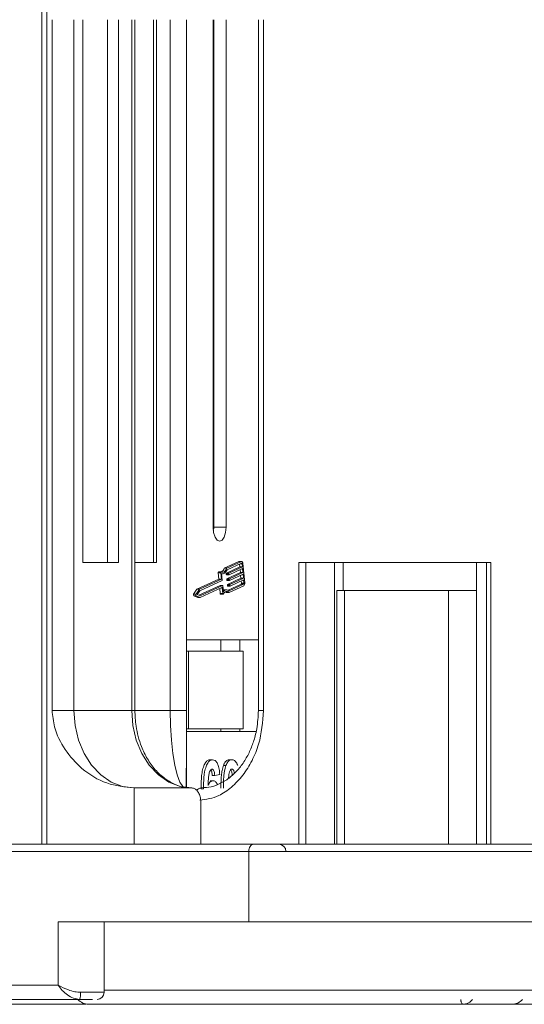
# Model space of a CAD drawing. Header units: millimetres. Extents: x 506 to 1981, y 649 to 1682.
# Tile 4 of 86: x 1041 to 1077, y 885 to 955. Entities that reach past the tile are written whole.
import ezdxf

# ---------------------------------------------------------------- set-up
doc = ezdxf.new("R2010")
doc.units = ezdxf.units.MM

msp = doc.modelspace()

# ---------------------------------------------------------------- linework, layer by layer
at = {"color": 7, "linetype": 'Continuous', "lineweight": 15}
for p, q in [((1042.848, 1013.119), (1042.848, 954.619)), ((1043.202, 954.619), (1043.202, 1013.119)), ((1042.848, 954.619), (1042.848, 896.119)), ((1043.202, 896.119), (1043.202, 954.619)), ((1043.573, 954.619), (1043.573, 905.619)), ((1045.123, 905.619), (1045.123, 954.619)), ((1045.754, 954.619), (1045.754, 916.119)), ((1047.5, 916.119), (1047.5, 954.619)), ((1048.276, 916.119), (1048.276, 954.619)), ((1049.222, 954.619), (1049.222, 905.619)), ((1049.446, 905.619), (1049.446, 954.619)), ((1050.768, 916.119), (1050.768, 954.619)), ((1050.973, 916.119), (1050.973, 954.619)), ((1051.952, 954.619), (1051.952, 905.619)), ((1053.11, 905.619), (1053.11, 954.619)), ((1053.112, 954.619), (1053.112, 900.174)), ((1054.997, 954.619), (1054.997, 918.619)), ((1055.054, 918.619), (1055.054, 954.619)), ((1055.915, 918.619), (1055.915, 954.619)), ((1058.211, 954.619), (1058.211, 905.619)), ((1058.58, 905.619), (1058.58, 954.619)), ((1055.915, 918.619), (1055.054, 918.619)), ((1045.754, 916.119), (1048.276, 916.119)), ((1049.446, 916.119), (1050.973, 916.119)), ((1056.83, 916.186), (1055.785, 915.704)), ((1056.896, 915.796), (1055.941, 915.356)), ((1057.008, 916.186), (1055.963, 915.704)), ((1057.019, 916.071), (1055.991, 915.597)), ((1056.118, 915.356), (1057.073, 915.796)), ((1056.83, 916.186), (1057.008, 916.186)), ((1057.025, 916.189), (1056.847, 916.189)), ((1056.876, 916.004), (1056.896, 915.796)), ((1056.896, 915.796), (1057.073, 915.796)), ((1057.051, 916.025), (1056.921, 916.025)), ((1057.073, 915.796), (1057.051, 916.025)), ((1057.238, 914.671), (1057.104, 916.05)), ((1074.704, 916.119), (1061.081, 916.119)), ((1061.081, 916.119), (1061.081, 896.119)), ((1061.57, 896.119), (1061.57, 916.119)), ((1063.605, 916.119), (1063.605, 896.119)), ((1064.236, 914.119), (1064.236, 916.119)), ((1073.694, 896.119), (1073.694, 916.119)), ((1074.394, 916.119), (1074.394, 896.119)), ((1074.704, 896.119), (1074.704, 916.119)), ((1055.362, 915.373), (1055.405, 914.929)), ((1055.362, 915.373), (1055.54, 915.373)), ((1055.566, 915.444), (1055.389, 915.444)), ((1055.54, 915.373), (1055.583, 914.929)), ((1055.601, 915.311), (1055.644, 914.867)), ((1055.602, 915.301), (1055.667, 915.301)), ((1055.785, 915.704), (1055.963, 915.704)), ((1055.93, 915.321), (1055.936, 915.263)), ((1055.93, 915.321), (1056.108, 915.321)), ((1056.113, 915.263), (1055.936, 915.263)), ((1055.941, 915.356), (1056.118, 915.356)), ((1055.949, 915.24), (1056.127, 915.24)), ((1056.935, 915.393), (1055.98, 914.953)), ((1056.113, 915.263), (1056.108, 915.321)), ((1057.085, 915.681), (1056.129, 915.241)), ((1056.157, 914.953), (1057.112, 915.393)), ((1057.124, 915.278), (1056.168, 914.838)), ((1056.914, 915.602), (1056.935, 915.393)), ((1056.935, 915.393), (1057.112, 915.393)), ((1056.953, 915.2), (1056.974, 914.991)), ((1057.112, 915.393), (1057.085, 915.681)), ((1057.151, 914.991), (1057.124, 915.278)), ((1055.405, 914.929), (1053.847, 914.211)), ((1055.49, 914.488), (1053.988, 913.796)), ((1055.583, 914.929), (1054.024, 914.211)), ((1055.634, 914.832), (1054.046, 914.101)), ((1054.08, 913.756), (1055.667, 914.488)), ((1054.08, 913.636), (1055.626, 914.348)), ((1055.405, 914.929), (1055.583, 914.929)), ((1055.49, 914.488), (1055.667, 914.488)), ((1055.67, 914.488), (1055.492, 914.488)), ((1055.683, 914.465), (1055.726, 914.021)), ((1055.969, 914.919), (1055.975, 914.861)), ((1055.969, 914.919), (1056.147, 914.919)), ((1055.975, 914.861), (1056.152, 914.861)), ((1055.98, 914.953), (1056.157, 914.953)), ((1055.988, 914.838), (1056.166, 914.838)), ((1056.008, 914.516), (1056.014, 914.459)), ((1056.008, 914.516), (1056.186, 914.516)), ((1056.014, 914.459), (1056.191, 914.459)), ((1056.974, 914.991), (1056.019, 914.551)), ((1056.019, 914.551), (1056.196, 914.551)), ((1056.027, 914.436), (1056.205, 914.436)), ((1056.986, 914.577), (1056.062, 914.151)), ((1056.13, 913.981), (1057.175, 914.462)), ((1056.135, 914.103), (1057.164, 914.577)), ((1056.152, 914.861), (1056.147, 914.919)), ((1056.191, 914.459), (1056.186, 914.516)), ((1056.196, 914.551), (1057.151, 914.991)), ((1057.163, 914.876), (1056.207, 914.436)), ((1056.974, 914.991), (1057.151, 914.991)), ((1057.164, 914.577), (1056.986, 914.577)), ((1056.992, 914.798), (1057.007, 914.646)), ((1057.007, 914.646), (1057.185, 914.646)), ((1057.185, 914.646), (1057.163, 914.876)), ((1053.847, 914.211), (1053.616, 913.86)), ((1053.794, 913.86), (1053.616, 913.86)), ((1053.627, 913.754), (1053.902, 913.636)), ((1053.627, 913.754), (1053.804, 913.754)), ((1054.024, 914.211), (1053.794, 913.86)), ((1053.804, 913.754), (1054.08, 913.636)), ((1053.847, 914.211), (1054.024, 914.211)), ((1054.046, 914.101), (1053.877, 913.843)), ((1053.877, 913.843), (1054.08, 913.756)), ((1055.469, 914.276), (1055.504, 913.91)), ((1055.682, 913.91), (1055.504, 913.91)), ((1055.531, 913.863), (1055.708, 913.863)), ((1055.576, 914.326), (1055.642, 914.326)), ((1055.642, 914.326), (1055.682, 913.91)), ((1055.968, 914.173), (1055.79, 914.173)), ((1055.952, 913.981), (1056.13, 913.981)), ((1063.778, 914.119), (1063.778, 896.119)), ((1064.332, 914.119), (1063.778, 914.119)), ((1064.332, 896.119), (1064.332, 914.119)), ((1064.332, 914.119), (1071.705, 914.119)), ((1071.705, 914.119), (1071.705, 896.119)), ((1073.694, 914.119), (1071.705, 914.119)), ((1053.902, 913.636), (1054.08, 913.636)), ((1058.211, 910.619), (1053.112, 910.619)), ((1055.543, 909.819), (1055.543, 910.619)), ((1056.904, 909.819), (1056.904, 910.619)), ((1053.112, 909.819), (1053.24, 909.819)), ((1053.24, 909.819), (1053.24, 904.319)), ((1053.24, 909.819), (1057.139, 909.819)), ((1057.139, 904.319), (1057.139, 909.819)), ((1043.573, 905.619), (1045.123, 905.619)), ((1045.123, 905.619), (1049.222, 905.619)), ((1049.222, 905.619), (1049.446, 905.619)), ((1049.446, 905.619), (1051.952, 905.619)), ((1051.952, 905.619), (1053.11, 905.619)), ((1058.211, 905.619), (1058.58, 905.619)), ((1053.24, 904.319), (1053.112, 904.319)), ((1053.112, 904.119), (1058.05, 904.119)), ((1053.24, 904.319), (1057.139, 904.319)), ((1055.543, 904.319), (1055.543, 904.119)), ((1056.904, 904.119), (1056.904, 904.319)), ((1054.966, 902.119), (1054.788, 902.119)), ((1056.328, 902.119), (1056.15, 902.119)), ((1055.469, 901.075), (1055.116, 900.991)), ((1055.909, 901.713), (1055.732, 901.713)), ((1054.974, 900.632), (1054.796, 900.632)), ((1055.116, 900.991), (1054.939, 900.991)), ((1049.391, 900.119), (1049.391, 896.119)), ((1049.391, 900.119), (1053.491, 900.119)), ((1054.139, 900.065), (1054.317, 900.065)), ((1054.121, 896.119), (1054.121, 899.119)), ((1019.064, 895.619), (1057.534, 895.619)), ((1057.85, 896.119), (1019.38, 896.119)), ((1057.534, 895.619), (1057.534, 890.619)), ((1057.534, 895.619), (1094.09, 895.619)), ((1044.009, 890.619), (1044.009, 886.119)), ((1057.534, 890.619), (1044.009, 890.619)), ((1047.27, 885.619), (1047.27, 890.619)), ((1057.534, 890.619), (1078.662, 890.619)), ((1044.009, 886.119), (1005.539, 886.119)), ((1047.27, 885.769), (1078.428, 885.769)), ((1006.17, 885.119), (1045.507, 885.119)), ((1045.586, 885.619), (1047.27, 885.619)), ((1045.987, 884.769), (1032.501, 884.769)), ((1044.705, 884.769), (1044.708, 884.769)), ((1072.737, 884.769), (1072.734, 884.769)), ((1076.182, 884.769), (1076.194, 884.769))]:
    msp.add_line(p, q, dxfattribs=at)
at = {"color": 7, "linetype": 'Continuous', "lineweight": 15, "flags": 128}
for points in [[(1054.997, 918.619), (1055.032, 918.236), (1055.132, 917.912), (1055.281, 917.695), (1055.456, 917.619), (1055.632, 917.695), (1055.78, 917.912), (1055.88, 918.236), (1055.915, 918.619)], [(1056.847, 916.189), (1056.846, 916.189), (1056.83, 916.186)], [(1057.008, 916.186), (1057.024, 916.189), (1057.04, 916.186), (1057.055, 916.177), (1057.069, 916.161), (1057.081, 916.139), (1057.091, 916.113), (1057.099, 916.083), (1057.104, 916.05)], [(1057.051, 916.025), (1057.05, 916.036), (1057.047, 916.046), (1057.044, 916.055), (1057.04, 916.062), (1057.035, 916.068), (1057.03, 916.071), (1057.025, 916.072), (1057.019, 916.071)], [(1055.389, 915.444), (1055.388, 915.444), (1055.382, 915.442), (1055.375, 915.437), (1055.37, 915.428), (1055.366, 915.416), (1055.363, 915.403), (1055.362, 915.388), (1055.362, 915.373)], [(1055.54, 915.373), (1055.54, 915.388), (1055.541, 915.403), (1055.543, 915.416), (1055.548, 915.428), (1055.553, 915.437), (1055.559, 915.442), (1055.566, 915.444), (1055.573, 915.443)], [(1055.573, 915.443), (1055.626, 915.423), (1055.679, 915.419), (1055.732, 915.43), (1055.784, 915.457), (1055.834, 915.498), (1055.881, 915.554), (1055.925, 915.623), (1055.963, 915.704)], [(1055.991, 915.597), (1055.951, 915.519), (1055.908, 915.452), (1055.861, 915.396), (1055.812, 915.353), (1055.76, 915.322), (1055.708, 915.305), (1055.654, 915.301), (1055.601, 915.311)], [(1055.936, 915.263), (1055.937, 915.258), (1055.938, 915.253), (1055.94, 915.248), (1055.942, 915.245), (1055.944, 915.242), (1055.946, 915.241), (1055.949, 915.24)], [(1056.129, 915.241), (1056.127, 915.24), (1056.124, 915.241), (1056.122, 915.242), (1056.119, 915.245), (1056.117, 915.248), (1056.116, 915.253), (1056.114, 915.258), (1056.113, 915.263)], [(1055.492, 914.488), (1055.492, 914.488), (1055.49, 914.488)], [(1055.626, 914.348), (1055.628, 914.349), (1055.631, 914.349), (1055.633, 914.347), (1055.636, 914.344), (1055.638, 914.341), (1055.64, 914.336), (1055.641, 914.331), (1055.642, 914.326)], [(1055.667, 914.488), (1055.67, 914.488), (1055.672, 914.488), (1055.675, 914.486), (1055.677, 914.483), (1055.679, 914.48), (1055.681, 914.475), (1055.682, 914.47), (1055.683, 914.465)], [(1055.975, 914.861), (1055.976, 914.856), (1055.977, 914.851), (1055.978, 914.846), (1055.981, 914.843), (1055.983, 914.84), (1055.985, 914.838), (1055.988, 914.838)], [(1056.014, 914.459), (1056.014, 914.453), (1056.016, 914.448), (1056.017, 914.444), (1056.02, 914.44), (1056.022, 914.438), (1056.024, 914.436), (1056.027, 914.436)], [(1056.168, 914.838), (1056.166, 914.838), (1056.163, 914.838), (1056.161, 914.84), (1056.158, 914.843), (1056.156, 914.846), (1056.155, 914.851), (1056.153, 914.856), (1056.152, 914.861)], [(1056.207, 914.436), (1056.205, 914.436), (1056.202, 914.436), (1056.2, 914.438), (1056.197, 914.44), (1056.195, 914.444), (1056.193, 914.448), (1056.192, 914.453), (1056.191, 914.459)], [(1055.504, 913.91), (1055.506, 913.896), (1055.51, 913.884), (1055.515, 913.874), (1055.521, 913.867), (1055.528, 913.864), (1055.531, 913.863)], [(1055.725, 913.876), (1055.719, 913.868), (1055.712, 913.864), (1055.706, 913.864), (1055.699, 913.867), (1055.693, 913.874), (1055.688, 913.884), (1055.684, 913.896), (1055.682, 913.91)], [(1055.79, 914.173), (1055.749, 914.169), (1055.713, 914.158)], [(1055.725, 913.876), (1055.769, 913.94), (1055.817, 913.991), (1055.868, 914.028), (1055.921, 914.049), (1055.974, 914.055), (1056.028, 914.046), (1056.08, 914.021), (1056.13, 913.981)], [(1055.879, 914.034), (1055.902, 914.021), (1055.952, 913.981)], [(1049.391, 900.119), (1048.558, 900.225), (1047.758, 900.538), (1047.02, 901.046), (1046.373, 901.73), (1045.842, 902.563), (1045.448, 903.514), (1045.205, 904.546), (1045.123, 905.619)], [(1049.222, 905.619), (1049.304, 904.546), (1049.547, 903.514), (1049.942, 902.563), (1050.472, 901.73), (1051.119, 901.046), (1051.857, 900.538), (1052.658, 900.225), (1053.491, 900.119)], [(1051.952, 905.619), (1051.973, 904.546), (1052.037, 903.514), (1052.141, 902.563), (1052.281, 901.73), (1052.452, 901.046), (1052.646, 900.538), (1052.857, 900.225), (1053.076, 900.119)], [(1057.534, 895.619), (1057.54, 895.716), (1057.558, 895.81), (1057.587, 895.897), (1057.627, 895.972), (1057.674, 896.035), (1057.729, 896.081), (1057.788, 896.109), (1057.85, 896.119)], [(1072.574, 885.119), (1072.577, 885.051), (1072.586, 884.985), (1072.601, 884.924), (1072.621, 884.871), (1072.645, 884.828), (1072.673, 884.796), (1072.703, 884.776), (1072.734, 884.769)], [(1072.575, 885.119), (1072.578, 885.051), (1072.588, 884.985), (1072.603, 884.924), (1072.623, 884.871), (1072.647, 884.828), (1072.675, 884.796), (1072.705, 884.776), (1072.737, 884.769)]]:
    msp.add_lwpolyline(points, dxfattribs=at)
at = {"color": 7, "linetype": 'Continuous', "lineweight": 15}
for centre, radius, start, end in [((1054.606, 918.6), 0.448, 333.89769, 2.36402), ((1055.328, 915.85), 0.48, 301.38027, 342.33473), ((1055.966, 915.329), 0.0372, 134.13938, 192.60398), ((1056.144, 915.329), 0.0372, 134.13938, 192.60398), ((1055.608, 914.859), 0.0372, 314.13938, 12.60398), ((1056.005, 914.927), 0.0372, 134.13938, 192.60398), ((1056.044, 914.525), 0.0372, 134.13938, 192.60398), ((1056.183, 914.927), 0.0372, 134.13938, 192.60398), ((1056.222, 914.525), 0.0372, 134.13938, 192.60398), ((1056.935, 914.63), 0.0744, 314.13938, 12.60398), ((1057.112, 914.63), 0.0744, 314.13938, 12.60398), ((1057.02, 914.622), 0.223, 314.13938, 12.60398), ((1053.691, 913.814), 0.088, 148.4171, 222.65237), ((1053.869, 913.814), 0.088, 148.4171, 222.65237), ((1055.962, 913.906), 0.263, 48.76757, 153.96775), ((1059.667, 895.619), 0.5, 0, 90), ((1046.162, 885.769), 1, 220.5416, 270), ((1044.736, 885.497), 0.859, 333.88979, 8.15539), ((1046.77, 885.619), 0.5, 270, 0), ((1076.195, 885.769), 1, 270, 319.4584)]:
    msp.add_arc(centre, radius, start, end, dxfattribs=at)
for points, knots in [([(1043.573, 905.619), (1043.613, 905.228), (1043.714, 904.23), (1044.464, 902.775), (1045.713, 901.363), (1047.412, 900.326), (1048.734, 900.188), (1049.391, 900.119)], [0, 0, 0, 0, 0.125713, 0.321276, 0.524466, 0.763484, 1, 1, 1, 1]), ([(1053.456, 900.133), (1053.419, 900.129), (1053.056, 900.089), (1052.415, 900.285), (1051.584, 900.73), (1050.893, 901.371), (1050.328, 902.153), (1049.932, 902.966), (1049.674, 903.76), (1049.489, 904.615), (1049.462, 905.247), (1049.446, 905.619)], [0, 0, 0, 0, 0.018475, 0.183377, 0.322334, 0.453902, 0.578047, 0.697937, 0.785012, 0.873592, 1, 1, 1, 1]), ([(1053.076, 900.119), (1053.08, 900.195), (1053.088, 900.348), (1053.099, 901.538), (1053.106, 903.088), (1053.11, 904.533), (1053.11, 905.325), (1053.11, 905.619)], [0, 0, 0, 0, 0.249096, 0.498243, 0.745205, 0.90541, 1, 1, 1, 1]), ([(1054.049, 899.245), (1054.507, 899.313), (1055.305, 899.432), (1056.32, 900.153), (1057.129, 900.988), (1057.78, 902.03), (1058.409, 903.543), (1058.513, 904.801), (1058.58, 905.619)], [0, 0, 0, 0, 0.185558, 0.323597, 0.464565, 0.605534, 0.743573, 1, 1, 1, 1]), ([(1058.211, 905.619), (1058.189, 905.181), (1058.159, 904.563), (1057.962, 903.69), (1057.729, 902.98), (1057.356, 902.212), (1056.875, 901.512), (1056.29, 900.913), (1055.612, 900.457), (1054.893, 900.165), (1054.402, 900.146), (1054.166, 900.137)], [0, 0, 0, 0, 0.148018, 0.208658, 0.308329, 0.410852, 0.520151, 0.63429, 0.754082, 0.882223, 1, 1, 1, 1]), ([(1054.788, 902.119), (1054.726, 902.109), (1054.602, 902.089), (1054.433, 901.901), (1054.293, 901.603), (1054.176, 901.084), (1054.143, 900.546), (1054.14, 900.163), (1054.139, 900.065)], [0, 0, 0, 0, 0.14324, 0.28761, 0.430449, 0.591135, 0.89544, 1, 1, 1, 1]), ([(1054.317, 900.065), (1054.318, 900.198), (1054.322, 900.6), (1054.364, 901.156), (1054.491, 901.664), (1054.65, 901.967), (1054.82, 902.105), (1054.927, 902.115), (1054.966, 902.119)], [0, 0, 0, 0, 0.1423372, 0.4291269, 0.5899433, 0.7512055, 0.9098946, 1, 1, 1, 1]), ([(1054.966, 902.119), (1055.028, 902.108), (1055.141, 902.089), (1055.284, 901.905), (1055.395, 901.628), (1055.448, 901.331), (1055.464, 901.132), (1055.469, 901.075)], [0, 0, 0, 0, 0.242691, 0.439002, 0.635006, 0.895059, 1, 1, 1, 1]), ([(1056.15, 902.119), (1056.119, 902.117), (1056.058, 902.112), (1055.967, 902.069), (1055.879, 901.991), (1055.813, 901.894), (1055.765, 901.797), (1055.743, 901.741), (1055.732, 901.713)], [0, 0, 0, 0, 0.193601, 0.390515, 0.584816, 0.786672, 0.892788, 1, 1, 1, 1]), ([(1055.909, 901.713), (1055.93, 901.763), (1055.971, 901.865), (1056.049, 901.98), (1056.135, 902.063), (1056.213, 902.101), (1056.278, 902.116), (1056.311, 902.118), (1056.328, 902.119)], [0, 0, 0, 0, 0.193776, 0.3936, 0.587864, 0.788908, 0.894169, 1, 1, 1, 1]), ([(1056.328, 902.119), (1056.358, 902.117), (1056.42, 902.112), (1056.511, 902.068), (1056.598, 901.991), (1056.665, 901.892), (1056.714, 901.794), (1056.736, 901.737), (1056.747, 901.708)], [0, 0, 0, 0, 0.192627, 0.388684, 0.582013, 0.783201, 0.891038, 1, 1, 1, 1]), ([(1054.921, 901.452), (1054.896, 901.447), (1054.846, 901.436), (1054.776, 901.336), (1054.711, 901.164), (1054.661, 900.802), (1054.65, 900.502), (1054.643, 900.297)], [0, 0, 0, 0, 0.112049, 0.22438, 0.370115, 0.570276, 1, 1, 1, 1]), ([(1054.833, 901.403), (1054.843, 901.392), (1054.87, 901.361), (1054.906, 901.261), (1054.93, 901.13), (1054.936, 901.032), (1054.939, 900.991)], [0, 0, 0, 0, 0.153821, 0.401788, 0.748583, 1, 1, 1, 1]), ([(1055.116, 900.991), (1055.111, 901.068), (1055.102, 901.19), (1055.06, 901.335), (1055.012, 901.416), (1054.962, 901.448), (1054.932, 901.451), (1054.921, 901.452)], [0, 0, 0, 0, 0.33384, 0.5245467, 0.7163724, 0.8918244, 1, 1, 1, 1]), ([(1055.732, 901.713), (1055.714, 901.658), (1055.677, 901.549), (1055.627, 901.314), (1055.586, 901.009), (1055.562, 900.674), (1055.552, 900.369), (1055.551, 900.19), (1055.55, 900.1)], [0, 0, 0, 0, 0.118605, 0.239529, 0.45773, 0.680896, 0.840214, 1, 1, 1, 1]), ([(1055.728, 900.1), (1055.729, 900.233), (1055.731, 900.536), (1055.764, 901.064), (1055.829, 901.484), (1055.901, 901.69), (1055.909, 901.713)], [0, 0, 0, 0, 0.237381, 0.538918, 0.949082, 1, 1, 1, 1]), ([(1056.12, 901.06), (1056.131, 901.129), (1056.148, 901.241), (1056.198, 901.367), (1056.255, 901.433), (1056.3, 901.45), (1056.325, 901.452), (1056.328, 901.452)], [0, 0, 0, 0, 0.334804, 0.542561, 0.750382, 0.970721, 1, 1, 1, 1]), ([(1056.239, 901.406), (1056.253, 901.391), (1056.285, 901.357), (1056.331, 901.224), (1056.349, 901.103), (1056.361, 901.023)], [0, 0, 0, 0, 0.208429, 0.4795973, 1, 1, 1, 1]), ([(1056.328, 901.452), (1056.354, 901.447), (1056.401, 901.436), (1056.459, 901.361), (1056.495, 901.271), (1056.506, 901.203), (1056.51, 901.175)], [0, 0, 0, 0, 0.329801, 0.581337, 0.833639, 1, 1, 1, 1]), ([(1054.643, 900.297), (1054.664, 900.345), (1054.707, 900.443), (1054.774, 900.535), (1054.832, 900.584), (1054.878, 900.612), (1054.925, 900.628), (1054.958, 900.631), (1054.974, 900.632)], [0, 0, 0, 0, 0.243654, 0.49576, 0.617892, 0.741503, 0.870025, 1, 1, 1, 1]), ([(1054.974, 900.632), (1055.037, 900.621), (1055.159, 900.6), (1055.259, 900.447), (1055.307, 900.373)], [0, 0, 0, 0, 0.515421, 1, 1, 1, 1]), ([(1056.098, 900.819), (1056.1, 900.852), (1056.105, 900.934), (1056.114, 901.013), (1056.12, 901.06)], [0, 0, 0, 0, 0.410712, 1, 1, 1, 1]), ([(1053.491, 900.119), (1053.561, 900.108), (1053.703, 900.086), (1053.892, 899.913), (1054.035, 899.66), (1054.11, 899.378), (1054.118, 899.193), (1054.121, 899.119)], [0, 0, 0, 0, 0.214694, 0.429388, 0.644082, 0.858775, 1, 1, 1, 1]), ([(1054.166, 900.119), (1054.094, 900.111), (1053.972, 900.096), (1053.87, 899.992), (1053.828, 899.949)], [0, 0, 0, 0, 0.589217, 1, 1, 1, 1]), ([(1094.59, 896.119), (1093.678, 896.119), (1091.781, 896.119), (1088.701, 896.119), (1085.43, 896.119), (1082.06, 896.119), (1078.655, 896.119), (1075.274, 896.119), (1071.951, 896.119), (1068.42, 896.119), (1064.765, 896.119), (1061.096, 896.119), (1058.921, 896.119), (1057.85, 896.119)], [0, 0, 0, 0, 0.078828, 0.164007, 0.250986, 0.337978, 0.424956, 0.511948, 0.597114, 0.682294, 0.791236, 0.897212, 1, 1, 1, 1]), ([(1044.009, 886.119), (1044.238, 886.003), (1044.592, 885.822), (1045.161, 885.65), (1045.454, 885.629), (1045.586, 885.619)], [0, 0, 0, 0, 0.4984129, 0.772928, 1, 1, 1, 1]), ([(1045.507, 885.119), (1045.369, 885.136), (1045.076, 885.172), (1044.654, 885.422), (1044.28, 885.751), (1044.099, 885.996), (1044.009, 886.119)], [0, 0, 0, 0, 0.23435, 0.498195, 0.748869, 1, 1, 1, 1]), ([(1073.4, 885.119), (1073.388, 885.101), (1073.326, 885.005), (1073.179, 884.894), (1072.964, 884.789), (1072.817, 884.776), (1072.737, 884.769)], [0, 0, 0, 0, 0.079527, 0.42373, 0.683042, 1, 1, 1, 1]), ([(1046.162, 884.769), (1046.208, 884.769), (1046.302, 884.769), (1047.072, 884.769), (1048.239, 884.769), (1049.71, 884.769), (1051.358, 884.769), (1053.297, 884.769), (1056.254, 884.769), (1059.688, 884.769), (1063.465, 884.769), (1066.701, 884.769), (1070.344, 884.769), (1074.333, 884.769), (1076.999, 884.769), (1078.312, 884.769)], [0, 0, 0, 0, 0.077726, 0.157824, 0.240135, 0.304454, 0.368763, 0.43443, 0.500087, 0.631237, 0.695556, 0.759865, 0.842185, 0.922281, 1, 1, 1, 1])]:
    msp.add_open_spline(points, degree=3, knots=knots, dxfattribs=at)
msp.add_open_spline([(1046.434, 885.119), (1046.305, 885.119), (1046.045, 885.119), (1045.687, 885.119), (1045.507, 885.119)], degree=3, dxfattribs=at)

doc.saveas('drawing.dxf')
